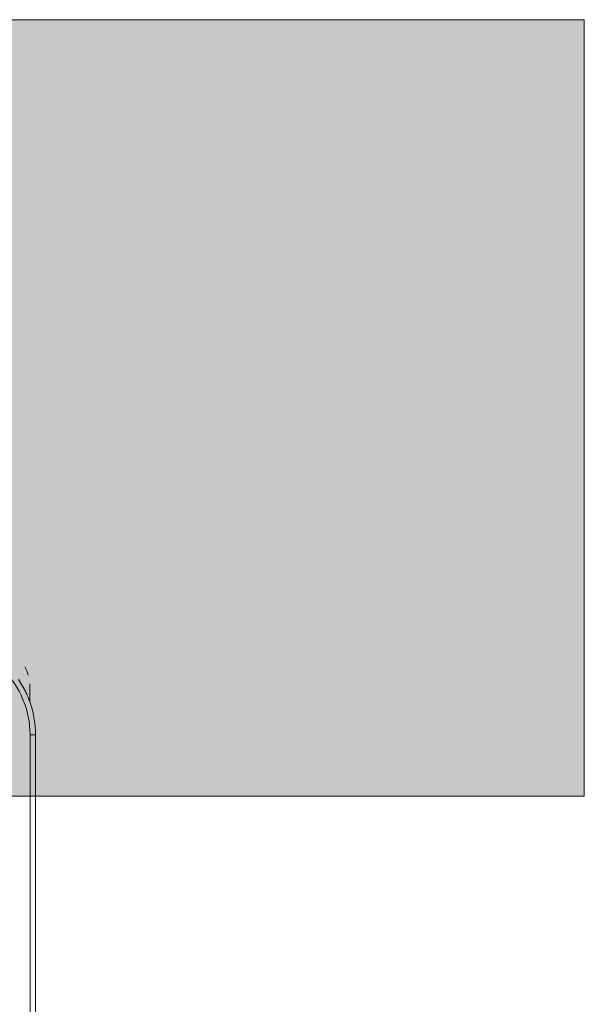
# Model space of a CAD drawing. Header units: metres. Extents: x 3 to 42.2, y -72.9 to -48.7.
# Tile 162 of 189: x 37.964 to 38.27, y -52.78 to -52.248. Entities that reach past the tile are written whole.
import ezdxf

# ---------------------------------------------------------------- set-up
doc = ezdxf.new("R2010")
doc.units = ezdxf.units.M
doc.layers.add('I-FURN', color=7, linetype='Continuous', lineweight=18)
doc.layers.add('M-EQPM-IDEN', color=1, linetype='Continuous', lineweight=9, true_color=0xff0000)

# ---------------------------------------------------------------- blocks, each defined once
blk = doc.blocks.new('ConjuntoParaAlunoTamanho6 - CJA06_ConjuntoParaAlunoTamanho6-V6-1PAV')
at = {"layer": 'I-FURN', "color": 253, "true_color": 0xaaaaaa}
for p, q in [((0.2968749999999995, 0.03797151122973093), (0.2968749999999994, 0.02961464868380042)), ((0.2968749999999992, 0.03299232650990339), (0.2968749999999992, 0.03797151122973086)), ((0.3000000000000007, 0.01196651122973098), (0.2970000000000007, 0.01196651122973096)), ((0.3000000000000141, -0.3320334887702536), (0.3000000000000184, 0.01196651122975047)), ((0.2999999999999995, -0.3320334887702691), (0.3000000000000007, 0.01196651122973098))]:
    blk.add_line(p, q, dxfattribs=at)
at = {"layer": 'I-FURN', "color": 253, "true_color": 0xaaaaaa, "flags": 128}
for points in [[(0.3000000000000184, 0.01196651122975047), (0.2999576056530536, 0.01408594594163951), (0.299830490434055, 0.01620199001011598), (0.2996188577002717, 0.018311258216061), (0.2993230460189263, 0.02041037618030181), (0.2989435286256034, 0.02249598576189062), (0.2984809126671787, 0.02456475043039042), (0.2979359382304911, 0.02661336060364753), (0.2973094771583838, 0.02863853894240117), (0.2966025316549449, 0.03063704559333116), (0.2958162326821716, 0.03260568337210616), (0.2949518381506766, 0.03454130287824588), (0.2940107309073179, 0.03644080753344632), (0.2929944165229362, 0.03830115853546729), (0.2919045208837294, 0.04011937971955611), (0.290742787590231, 0.04189256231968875)], [(0.2968750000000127, 0.03000167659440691), (0.2968750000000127, 0.030570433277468), (0.2968750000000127, 0.03112383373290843), (0.2968750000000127, 0.03166099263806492), (0.2968750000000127, 0.0321810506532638), (0.2968750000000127, 0.03268317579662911), (0.2968750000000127, 0.03316656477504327), (0.2968750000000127, 0.03363044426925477), (0.2968750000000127, 0.03407407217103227), (0.2968750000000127, 0.03449673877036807), (0.2968750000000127, 0.03489776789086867), (0.2968750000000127, 0.03527651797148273), (0.2968750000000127, 0.03563238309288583), (0.2968750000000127, 0.03596479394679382), (0.2968750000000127, 0.03627321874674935), (0.2968750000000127, 0.03655716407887), (0.2968750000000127, 0.03681617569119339), (0.2968750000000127, 0.03704983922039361), (0.2968750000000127, 0.03725778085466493), (0.2968750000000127, 0.03743966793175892), (0.2968750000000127, 0.037595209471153), (0.2968750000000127, 0.03772415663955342), (0.2968750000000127, 0.03782630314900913), (0.2968750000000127, 0.03790148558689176), (0.2968750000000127, 0.03794958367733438), (0.2968750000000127, 0.03797052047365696)], [(0.2969999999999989, -0.3320334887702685), (0.2969999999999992, -0.2460334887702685), (0.2969999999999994, -0.1600334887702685), (0.2969999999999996, -0.07403348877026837), (0.2969999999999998, 0.01196651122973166)], [(0.2970000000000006, 0.01196651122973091), (0.2970000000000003, -0.07403348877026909), (0.297, -0.1600334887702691), (0.2969999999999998, -0.2460334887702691), (0.2969999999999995, -0.3320334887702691)]]:
    blk.add_lwpolyline(points, dxfattribs=at)
at = {"layer": 'I-FURN', "color": 253, "true_color": 0xaaaaaa}
for centre, radius, start, end in [((0.2469999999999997, 0.01196651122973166), 0.05000000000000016, 359.9999999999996, 89.9999999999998), ((0.2470000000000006, 0.01196651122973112), 0.05000000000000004, 1.399444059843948e-13, 90.00000000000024), ((0.2738749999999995, 0.03797151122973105), 0.02299999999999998, 15.73052841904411, 28.05060290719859), ((0.2470000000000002, 0.01196651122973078), 0.05300000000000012, 22.50000000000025, 32.69993391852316), ((0.2470000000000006, 0.01196651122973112), 0.053, 22.49999999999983, 32.69993391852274), ((0.2738749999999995, 0.03797151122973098), 0.02300000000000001, 359.9999999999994, 4.00914843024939)]:
    blk.add_arc(centre, radius, start, end, dxfattribs=at)
blk = doc.blocks.new('4 GRE - ESCOLA DE CINEMA E AUDIOVISUAL CINE REX R07_rvt-1-1PAV')
at = {"layer": 'I-FURN', "color": 253, "lineweight": 18, "true_color": 0xaaaaaa}
blk.add_blockref('ConjuntoParaAlunoTamanho6 - CJA06_ConjuntoParaAlunoTamanho6-V6-1PAV', (37.67274117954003, -52.64629518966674), dxfattribs=at)
blk = doc.blocks.new('M_Identificador de equipamento mecânico_BTS - Em caixas-817025-1PAV')
at = {"layer": 'M-EQPM-IDEN', "true_color": 0xf5f5f5}
blk.add_hatch(color=7, dxfattribs=at).paths.add_polyline_path([(0.01, 0.002800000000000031), (0.01, -0.002799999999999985), (-0.009999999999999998, -0.002799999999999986), (-0.009999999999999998, 0.002800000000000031)])
at = {"layer": 'M-EQPM-IDEN'}
for p, q in [((0.01, 0.002800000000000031), (-0.009999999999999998, 0.002800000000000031)), ((-0.009999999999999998, 0.002800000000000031), (0.01, 0.002800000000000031)), ((0.01, -0.002799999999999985), (0.01, 0.002800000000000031)), ((0.01, 0.002800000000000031), (0.01, -0.002799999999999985)), ((-0.009999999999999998, -0.002799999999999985), (0.01, -0.002799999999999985)), ((0.01, -0.002799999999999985), (-0.009999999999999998, -0.002799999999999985))]:
    blk.add_line(p, q, dxfattribs=at)

msp = doc.modelspace()

# ---------------------------------------------------------------- block references
at = {"lineweight": 5}
msp.add_blockref('4 GRE - ESCOLA DE CINEMA E AUDIOVISUAL CINE REX R07_rvt-1-1PAV', (0, 0), dxfattribs=at)
at = {"layer": 'M-EQPM-IDEN', "xscale": 74.99999999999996, "yscale": 74.99999999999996, "zscale": 74.99999999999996}
msp.add_blockref('M_Identificador de equipamento mecânico_BTS - Em caixas-817025-1PAV', (37.51956367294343, -52.45759635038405), dxfattribs=at)

doc.saveas('drawing.dxf')
